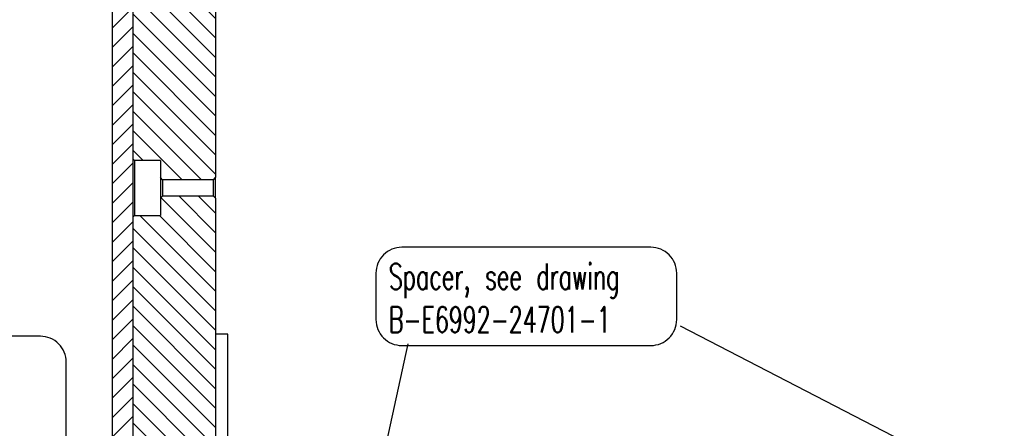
# Model space of a CAD drawing. Extents: x -401 to 590, y -380 to 320.
# Tile 16 of 54: x 234 to 377, y 105 to 164. Entities that reach past the tile are written whole.
import ezdxf

# ---------------------------------------------------------------- set-up
doc = ezdxf.new("R2010")
doc.units = 0
doc.linetypes.add('DASHED', pattern=[15, 7, -8])
doc.layers.get('0').update_dxf_attribs({"linetype": 'CONTINUOUS'})
doc.layers.add('1', color=7, linetype='CONTINUOUS')
doc.styles.add('CONVERTER_11', font='txt.shx', dxfattribs={"width": 0.63})
pattern_1 = [(315, (0, 0), (1.414214, 1.414214), [])]

# ---------------------------------------------------------------- blocks, each defined once
blk = doc.blocks.new('BEARING_HK0509__139', base_point=(262.78, 92.41))
at = {"color": 7, "linetype": 'CONTINUOUS'}
for p, q in [((263.28, 101.41), (262.78, 101.41)), ((264.48, 101.41), (263.28, 101.41)), ((265.28, 101.41), (264.48, 101.41)), ((265.28, 101.41), (265.28, 92.41)), ((265.28, 92.41), (263.58, 92.41))]:
    blk.add_line(p, q, dxfattribs=at)
blk = doc.blocks.new('WASHER1__140', base_point=(263.58, 91.61))
at = {"color": 7, "linetype": 'CONTINUOUS'}
for p, q in [((264.43, 92.21), (263.58, 92.21)), ((264.43, 91.61), (263.58, 91.61)), ((264.43, 91.61), (264.43, 92.21))]:
    blk.add_line(p, q, dxfattribs=at)
blk = doc.blocks.new('23796-0S111__141', base_point=(262.78, 101.41))
at = {"color": 7, "linetype": 'CONTINUOUS'}
for p, q in [((264.58, 118.51), (262.78, 118.51)), ((264.58, 103.01), (264.58, 118.51)), ((264.48, 103.01), (262.78, 103.01)), ((264.58, 103.01), (264.48, 103.01)), ((264.48, 103.01), (264.48, 101.41))]:
    blk.add_line(p, q, dxfattribs=at)
at = {"color": 7, "linetype": 'DASHED'}
for p, q in [((263.28, 101.41), (262.78, 101.41)), ((264.48, 101.41), (263.28, 101.41))]:
    blk.add_line(p, q, dxfattribs=at)
blk = doc.blocks.new('BEARING_ASSY2_2__142', base_point=(262.78, 91.61))
for name, p in [('23796-0S111__141', (262.78, 101.41)), ('BEARING_HK0509__139', (262.78, 92.41)), ('WASHER1__140', (263.58, 91.61))]:
    blk.add_blockref(name, p)
blk = doc.blocks.new('BEARING_HK0509__143', base_point=(262.78, 92.41))
at = {"color": 7, "linetype": 'DASHED'}
for p, q in [((263.28, 101.41), (262.78, 101.41)), ((264.48, 101.41), (263.28, 101.41)), ((265.28, 101.41), (264.48, 101.41)), ((265.28, 101.41), (265.28, 92.41)), ((265.28, 92.41), (263.58, 92.41))]:
    blk.add_line(p, q, dxfattribs=at)
blk = doc.blocks.new('WASHER1__144', base_point=(263.58, 91.61))
at = {"color": 7, "linetype": 'DASHED'}
for p, q in [((264.43, 92.21), (263.58, 92.21)), ((264.43, 91.61), (263.58, 91.61)), ((264.43, 91.61), (264.43, 92.21))]:
    blk.add_line(p, q, dxfattribs=at)
blk = doc.blocks.new('23796-0S111__145', base_point=(262.78, 101.41))
at = {"color": 7, "linetype": 'DASHED'}
for p, q in [((264.58, 118.51), (262.78, 118.51)), ((264.58, 103.01), (264.58, 118.51)), ((264.48, 103.01), (262.78, 103.01)), ((264.58, 103.01), (264.48, 103.01)), ((264.48, 103.01), (264.48, 101.41)), ((263.28, 101.41), (262.78, 101.41)), ((264.48, 101.41), (263.28, 101.41))]:
    blk.add_line(p, q, dxfattribs=at)
blk = doc.blocks.new('BEARING_ASSY2_1__146', base_point=(262.78, 91.61))
for name, p in [('23796-0S111__145', (262.78, 101.41)), ('BEARING_HK0509__143', (262.78, 92.41)), ('WASHER1__144', (263.58, 91.61))]:
    blk.add_blockref(name, p)
blk = doc.blocks.new('BEARINGS__163', base_point=(253.38, -250.29))
for name in ['BEARING_ASSY2_2__142', 'BEARING_ASSY2_1__146']:
    blk.add_blockref(name, (262.78, 91.61))
blk = doc.blocks.new('E6980-24120__165', base_point=(250.78, -236.79))
at = {"linetype": 'CONTINUOUS'}
h = blk.add_hatch(dxfattribs=at)
h.set_pattern_fill('USER', color=1, scale=2, angle=315, pattern_type=0)
h.set_pattern_definition(pattern_1)
h.paths.add_polyline_path([(250.78, 231.48), (250.78, 228.95), (250.78, 214.64), (250.78, 212.48), (250.78, 208.98), (250.78, 208.08), (250.78, 203.83), (250.78, 143.96), (251.03, 143.71), (254.78, 143.71), (254.78, 141.21), (255.08, 140.91), (262.48, 140.91), (262.78, 141.21), (262.78, 235.81), (261.78, 236.81), (251.78, 236.81), (250.78, 235.81)])
at = {"layer": '1', "linetype": 'CONTINUOUS'}
h = blk.add_hatch(dxfattribs=at)
h.set_pattern_fill('USER', color=1, scale=2, angle=315, pattern_type=0)
h.set_pattern_definition(pattern_1)
h.paths.add_polyline_path([(250.78, 135.46), (250.78, 95.51), (251.28, 95.01), (251.88, 95.01), (252.28, 95.41), (255.68, 95.41), (255.78, 95.41), (255.78, 95.51), (255.78, 95.76), (255.78, 98.16), (255.78, 98.91), (262.53, 98.91), (262.78, 99.16), (262.78, 138.21), (262.48, 138.51), (255.08, 138.51), (254.78, 138.21), (254.78, 135.71), (251.03, 135.71)])
at = {"color": 4, "linetype": 'CONTINUOUS'}
for p, q in [((262.78, 235.81), (262.78, 141.21)), ((250.78, 203.83), (250.78, 143.96)), ((250.78, 143.96), (251.03, 143.71)), ((254.78, 143.71), (251.03, 143.71)), ((251.03, 143.71), (251.03, 135.71)), ((254.78, 143.71), (254.78, 141.21)), ((254.78, 141.21), (254.78, 138.21)), ((255.08, 140.91), (254.78, 141.21)), ((255.08, 140.91), (255.08, 138.51)), ((262.48, 140.91), (255.08, 140.91)), ((262.48, 140.91), (262.78, 141.21)), ((262.48, 138.51), (262.48, 140.91)), ((262.78, 139.71), (262.78, 141.21)), ((262.78, 138.21), (262.78, 139.71)), ((255.08, 138.51), (254.78, 138.21)), ((254.78, 138.21), (254.78, 135.71)), ((262.48, 138.51), (255.08, 138.51)), ((262.48, 138.51), (262.78, 138.21)), ((262.78, 138.21), (262.78, 99.16)), ((251.03, 135.71), (250.78, 135.46)), ((250.78, 135.46), (250.78, 95.51)), ((251.03, 135.71), (254.78, 135.71))]:
    blk.add_line(p, q, dxfattribs=at)
at = {"color": 4, "linetype": 'DASHED'}
blk.add_line((250.78, 143.96), (250.78, 135.46), dxfattribs=at)
blk = doc.blocks.new('E6980-64120__168', base_point=(250.78, -250.29))
for name, p in [('BEARINGS__163', (253.38, -250.29)), ('E6980-24120__165', (250.78, -236.79))]:
    blk.add_blockref(name, p)
blk = doc.blocks.new('DUT_BOARD__186', base_point=(247.78, -214.62))
at = {"linetype": 'CONTINUOUS'}
h = blk.add_hatch(dxfattribs=at)
h.set_pattern_fill('USER', color=1, scale=2, angle=45, pattern_type=0)
h.set_pattern_definition([(45, (0, 0), (-1.414214, 1.414214), [])])
h.paths.add_polyline_path([(250.78, 143.96), (250.78, 135.46), (250.78, 95.51), (250.78, 91.31), (250.78, 89.26), (250.78, 86.76), (250.78, 85.76), (250.78, 85.76), (250.78, 82.01), (250.78, 60.26), (250.78, 35.26), (250.78, 30.51), (250.78, 26.51), (250.78, 21.76), (250.78, 18.01), (250.78, 8.51), (250.78, 3.76), (250.78, -3.74), (250.78, -8.49), (250.78, -17.49), (250.78, -21.24), (250.78, -25.99), (250.78, -30.49), (250.78, -35.24), (250.78, -60.24), (250.78, -81.99), (250.78, -85.74), (250.78, -85.74), (250.78, -86.74), (250.78, -89.24), (250.78, -91.29), (250.78, -95.49), (250.78, -135.44), (250.78, -143.94), (250.78, -192.61), (250.78, -203.61), (250.78, -203.81), (250.78, -208.06), (250.78, -208.96), (247.78, -208.96), (247.78, 214.64), (250.78, 214.64), (250.78, 212.48), (250.78, 208.98), (250.78, 208.08), (250.78, 203.83)])
at = {"color": 1, "linetype": 'CONTINUOUS'}
for p, q in [((247.78, 214.64), (247.78, -208.96)), ((250.78, 203.83), (250.78, 143.96)), ((250.78, 143.96), (250.78, 135.46)), ((250.78, 135.46), (250.78, 95.51))]:
    blk.add_line(p, q, dxfattribs=at)
blk = doc.blocks.new('HANDLER_SOLUTION__187', base_point=(247.78, -250.29))
for name, p in [('E6980-64120__168', (250.78, -250.29)), ('DUT_BOARD__186', (247.78, -214.62))]:
    blk.add_blockref(name, p)
blk = doc.blocks.new('A-A', base_point=(278.46, 0.01))
blk.add_blockref('HANDLER_SOLUTION__187', (247.78, -250.29))
blk = doc.blocks.new('1', base_point=(-317.47, 450.73))
blk.add_blockref('A-A', (278.46, 0.01))
blk = doc.blocks.new('DUTBOARD_LAY', base_point=(177, 177))
at = {"layer": '1', "color": 1}
blk.add_lwpolyline([(160.507, 90.435), (237.344, 90.435, 0.4142136), (241.094, 94.185), (241.094, 114.435, 0.4142136), (237.344, 118.185), (160.507, 118.185, 0.4142136), (156.757, 114.435), (156.757, 94.185, 0.4142136)], format="xyb", close=True, dxfattribs=at)
at = {"layer": '1', "color": 1, "insert": (158.632, 92.31), "char_height": 3.75, "attachment_point": 7, "style": 'CONVERTER_11'}
blk.add_mtext('MOUNTING HOLES Ø6.0 (4x)\\PNECESSARY FOR HANDLER APPLICATION\\PONLY, SEE STIFFENER INLAY\\PE6992-24120', dxfattribs=at)
blk = doc.blocks.new('NOTES', base_point=(305.07, -197.83))
at = {"layer": '1', "color": 1, "linetype": 'CONTINUOUS'}
for p, q in [((330.23, 119.69), (483.23, 40.69)), ((290.68, 117.07), (275.68, 48.07))]:
    blk.add_line(p, q, dxfattribs=at)
at = {"layer": '1', "color": 1}
blk.add_lwpolyline([(289.81, 116.85), (325.96, 116.85, 0.414214), (329.71, 120.6), (329.71, 127.35, 0.414214), (325.96, 131.1), (289.81, 131.1, 0.414214), (286.06, 127.35), (286.06, 120.6, 0.414214)], format="xyb", close=True, dxfattribs=at)
at = {"layer": '1', "color": 1, "insert": (287.93, 118.73), "char_height": 3.75, "attachment_point": 7, "style": 'CONVERTER_11'}
blk.add_mtext('Spacer, see drawing\\PB-E6992-24701-1', dxfattribs=at)

msp = doc.modelspace()

# ---------------------------------------------------------------- block references
at = {"layer": '1'}
for name, p in [('DUTBOARD_LAY', (177, 177)), ('1', (-317.475, 450.727)), ('NOTES', (305.069, -197.831))]:
    msp.add_blockref(name, p, dxfattribs=at)

doc.saveas('drawing.dxf')
